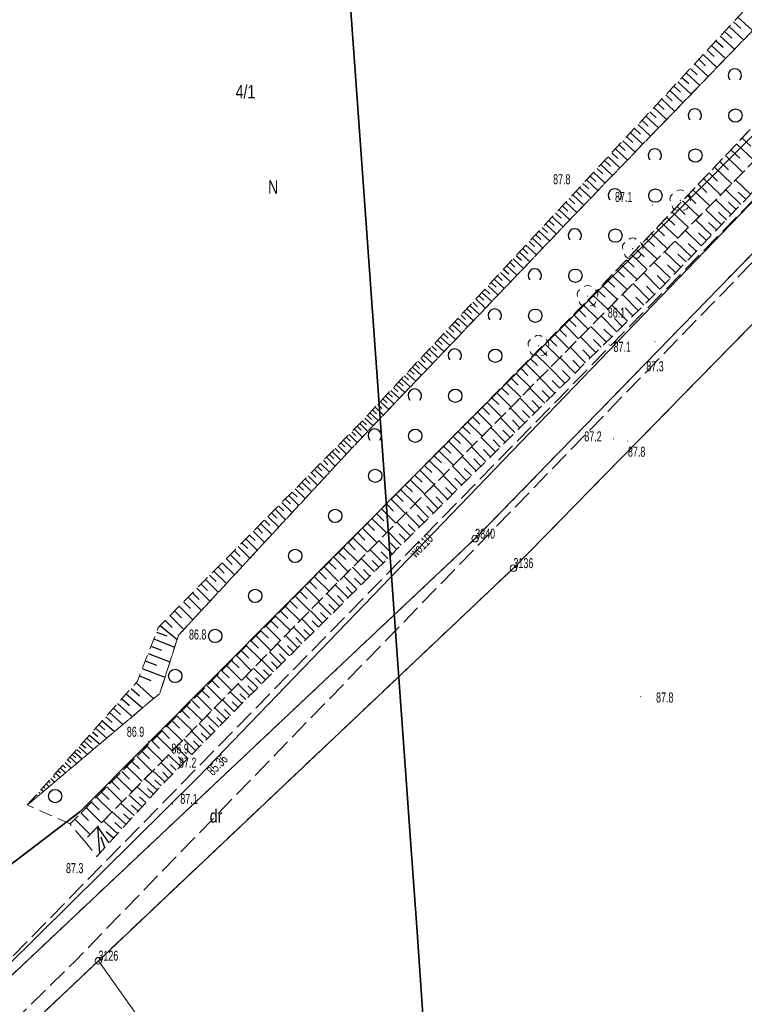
# Model space of a CAD drawing. Header units: metres. Extents: x 6524698 to 6533081, y 5883213 to 5896811.
# Tile 63 of 131: x 6528639 to 6528693, y 5890083 to 5890157. Entities that reach past the tile are written whole.
import ezdxf
from ezdxf.enums import TextEntityAlignment as Align

# ---------------------------------------------------------------- set-up
doc = ezdxf.new("R2010")
doc.units = ezdxf.units.M
for name, pattern in [('mapa zasadnicza$0$1.0_0.5', [1.5, 1, -0.5]), ('mapa zasadnicza$0$1.5_0.5', [2, 1.5, -0.5]), ('mapa zasadnicza$0$219-500', [0]), ('mapa zasadnicza$0$egkk-500', [2, 1.5, -0.5]), ('mapa zasadnicza$0$egug-500', [1, 0.5, -0.5])]:
    doc.linetypes.add(name, pattern=pattern)
for name, color, linetype in [('mapa zasadnicza$0$000 Inne (niezydentyfikowane)', 7, 'Continuous'), ('mapa zasadnicza$0$202-punkt graniczny', 7, 'Continuous'), ('mapa zasadnicza$0$202-punkt graniczny-Atr103', 7, 'Continuous'), ('mapa zasadnicza$0$210-oznaczenie konturu użytku gruntowego', 7, 'Continuous'), ('mapa zasadnicza$0$211-numer działki ewidencyjnej', 7, 'Continuous'), ('mapa zasadnicza$0$217-kontur klasyfikacyjny', 7, 'Continuous'), ('mapa zasadnicza$0$218-kontur użytku gruntowego', 7, 'Continuous'), ('mapa zasadnicza$0$219-działka ewidencyjna', 7, 'Continuous'), ('mapa zasadnicza$0$drzewo liściaste', 7, 'Continuous'), ('mapa zasadnicza$0$jezdnia', 7, 'Continuous'), ('mapa zasadnicza$0$ogrodzenie trwałe', 7, 'Continuous'), ('mapa zasadnicza$0$pikieta naturalna', 7, 'Continuous'), ('mapa zasadnicza$0$pikieta naturalna-Atr2', 7, 'Continuous'), ('mapa zasadnicza$0$przewód wodociągowy', 7, 'Continuous'), ('mapa zasadnicza$0$przewód wodociągowy-Atr1', 7, 'Continuous'), ('mapa zasadnicza$0$rzędna', 7, 'Continuous'), ('mapa zasadnicza$0$rzędna-Atr2', 7, 'Continuous'), ('mapa zasadnicza$0$skarpa nieumocniona', 7, 'Continuous'), ('mapa zasadnicza$0$zadrzewienie  zakrzewienie', 7, 'Continuous')]:
    doc.layers.add(name, color=color, linetype=linetype)
doc.styles.add('mapa zasadnicza$0$STANDARD', font='Working1250', dxfattribs={"width": 0.75})
doc.linetypes.add('mapa zasadnicza$0$902-500', pattern='A,3.75,0,[1,ksztalty.shx,S=0.5,R=0,X=0,Y=0],3.75', length=7.5)

# ---------------------------------------------------------------- blocks, each defined once
blk = doc.blocks.new('mapa zasadnicza$0$202')
at = {"color": 0, "linetype": 'Continuous', "lineweight": 0}
blk.add_circle((0, 0), 0.25, dxfattribs=at)
blk = doc.blocks.new('mapa zasadnicza$0$OP021')
at = {"linetype": 'Continuous', "lineweight": 13}
h = blk.add_hatch(color=0, dxfattribs=at)
edge = h.paths.add_edge_path()
edge.add_arc((0, 0), 0.05, 0, 360)
at = {"color": 0, "linetype": 'Continuous', "lineweight": 13}
for centre, start, end in [((0, 0.4), 49.272, 130.728), ((-0.38, 0.124), 121.308, 202.548), ((0.38, 0.124), 337.452, 58.692), ((-0.235, -0.324), 193.221, 274.871), ((0.235, -0.324), 265.129, 346.779)]:
    blk.add_arc(centre, 0.4, start, end, dxfattribs=at)
blk = doc.blocks.new('mapa zasadnicza$0$PW01')
at = {"linetype": 'Continuous', "lineweight": 13}
h = blk.add_hatch(color=0, dxfattribs=at)
edge = h.paths.add_edge_path()
edge.add_arc((0, 0), 0.045, 0, 360)
blk = doc.blocks.new('mapa zasadnicza$0$OTZK1')
at = {"color": 0, "linetype": 'Continuous'}
blk.add_circle((0, 0), 0.5, dxfattribs=at)
blk = doc.blocks.new('mapa zasadnicza$0$OTZK2')
at = {"color": 0, "linetype": 'Continuous'}
blk.add_arc((0, 0), 0.5, 318.85, 221.162, dxfattribs=at)

msp = doc.modelspace()

# ---------------------------------------------------------------- linework, layer by layer
at = {"layer": 'mapa zasadnicza$0$000 Inne (niezydentyfikowane)', "color": 7, "linetype": 'Continuous', "lineweight": 35, "flags": 128}
msp.add_lwpolyline([(6528672.488, 5890034.429), (6528671.849, 5890043.57), (6528671.21, 5890052.712), (6528670.571, 5890061.854), (6528669.932, 5890070.996), (6528669.293, 5890080.138), (6528668.658, 5890089.224), (6528668.186, 5890095.765), (6528667.711, 5890102.361), (6528667.235, 5890108.957), (6528666.759, 5890115.553), (6528666.283, 5890122.149), (6528665.808, 5890128.745), (6528665.332, 5890135.34), (6528664.856, 5890141.936), (6528664.381, 5890148.532), (6528663.905, 5890155.128), (6528663.429, 5890161.724)], dxfattribs=at)
at = {"layer": 'mapa zasadnicza$0$000 Inne (niezydentyfikowane)', "color": 7, "linetype": 'Continuous', "lineweight": 25, "flags": 128}
for points in [[(6528692.74, 5890157.44), (6528693.84, 5890156.42)], [(6528692.08, 5890156.72), (6528693.15, 5890155.72)], [(6528692.41, 5890157.08), (6528692.95, 5890156.57)], [(6528691.41, 5890156.01), (6528692.48, 5890155.02)], [(6528691.74, 5890156.36), (6528692.28, 5890155.86)], [(6528690.76, 5890155.31), (6528691.81, 5890154.33)], [(6528691.09, 5890155.66), (6528691.62, 5890155.17)], [(6528689.8, 5890154.27), (6528690.31, 5890153.79)], [(6528690.12, 5890154.62), (6528691.16, 5890153.65)], [(6528690.44, 5890154.96), (6528690.96, 5890154.47)], [(6528689.17, 5890153.59), (6528689.68, 5890153.12)], [(6528689.48, 5890153.93), (6528690.51, 5890152.98)], [(6528688.54, 5890152.92), (6528689.05, 5890152.46)], [(6528688.85, 5890153.26), (6528689.87, 5890152.32)], [(6528687.93, 5890152.26), (6528688.42, 5890151.8)], [(6528688.24, 5890152.59), (6528689.23, 5890151.66)], [(6528687.02, 5890151.29), (6528687.99, 5890150.38)], [(6528687.32, 5890151.61), (6528687.81, 5890151.15)], [(6528687.62, 5890151.93), (6528688.61, 5890151.02)], [(6528686.42, 5890150.65), (6528687.38, 5890149.75)], [(6528686.72, 5890150.96), (6528687.2, 5890150.51)], [(6528685.83, 5890150.01), (6528686.78, 5890149.13)], [(6528686.13, 5890150.33), (6528686.6, 5890149.88)], [(6528684.97, 5890149.08), (6528685.43, 5890148.65)], [(6528685.25, 5890149.39), (6528686.19, 5890148.52)], [(6528685.54, 5890149.7), (6528686.01, 5890149.26)], [(6528684.4, 5890148.47), (6528684.85, 5890148.04)], [(6528684.68, 5890148.77), (6528685.6, 5890147.91)], [(6528693.05, 5890148.37), (6528693.7, 5890147.75)], [(6528683.83, 5890147.86), (6528684.29, 5890147.44)], [(6528684.11, 5890148.16), (6528685.03, 5890147.31)], [(6528692.63, 5890147.93), (6528693.95, 5890146.68)], [(6528683, 5890146.97), (6528683.89, 5890146.14)], [(6528683.28, 5890147.26), (6528683.72, 5890146.85)], [(6528683.55, 5890147.56), (6528684.45, 5890146.72)], [(6528691.8, 5890147.05), (6528693.11, 5890145.8)], [(6528692.21, 5890147.49), (6528692.87, 5890146.86)], [(6528682.46, 5890146.38), (6528683.34, 5890145.57)], [(6528682.73, 5890146.68), (6528683.17, 5890146.26)], [(6528690.98, 5890146.19), (6528692.27, 5890144.95)], [(6528691.39, 5890146.62), (6528692.04, 5890146)], [(6528681.65, 5890145.52), (6528682.08, 5890145.12)], [(6528681.92, 5890145.81), (6528682.79, 5890145)], [(6528682.19, 5890146.09), (6528682.62, 5890145.69)], [(6528690.57, 5890145.76), (6528691.21, 5890145.15)], [(6528680.86, 5890144.67), (6528681.71, 5890143.89)], [(6528681.13, 5890144.95), (6528681.55, 5890144.56)], [(6528681.39, 5890145.24), (6528682.24, 5890144.44)], [(6528689.76, 5890144.91), (6528690.4, 5890144.3)], [(6528690.16, 5890145.33), (6528691.44, 5890144.11)], [(6528693.69, 5890144.16), (6528692.55, 5890145.24)], [(6528680.35, 5890144.11), (6528681.18, 5890143.34)], [(6528680.6, 5890144.39), (6528681.02, 5890144)], [(6528688.96, 5890144.07), (6528689.59, 5890143.47)], [(6528689.36, 5890144.49), (6528690.62, 5890143.29)], [(6528692.96, 5890143.4), (6528691.82, 5890144.5)], [(6528693.33, 5890143.78), (6528692.76, 5890144.32)], [(6528679.58, 5890143.29), (6528679.99, 5890142.9)], [(6528679.83, 5890143.56), (6528680.66, 5890142.79)], [(6528680.09, 5890143.84), (6528680.5, 5890143.45)], [(6528688.17, 5890143.24), (6528688.79, 5890142.65)], [(6528688.57, 5890143.66), (6528689.82, 5890142.47)], [(6528692.23, 5890142.64), (6528691.08, 5890143.74)], [(6528692.6, 5890143.02), (6528692.02, 5890143.57)], [(6528678.82, 5890142.47), (6528679.63, 5890141.71)], [(6528679.07, 5890142.74), (6528679.48, 5890142.36)], [(6528679.32, 5890143.01), (6528680.14, 5890142.25)], [(6528687.78, 5890142.83), (6528689.02, 5890141.66)], [(6528691.5, 5890141.86), (6528690.33, 5890142.98)], [(6528691.87, 5890142.25), (6528691.28, 5890142.81)], [(6528678.32, 5890141.93), (6528679.12, 5890141.18)], [(6528678.57, 5890142.2), (6528678.97, 5890141.82)], [(6528687.01, 5890142.02), (6528688.23, 5890140.86)], [(6528687.4, 5890142.42), (6528688.01, 5890141.84)], [(6528690.75, 5890141.08), (6528689.57, 5890142.21)], [(6528691.12, 5890141.48), (6528690.54, 5890142.04)], [(6528677.57, 5890141.13), (6528677.97, 5890140.76)], [(6528677.82, 5890141.4), (6528678.62, 5890140.66)], [(6528678.07, 5890141.67), (6528678.47, 5890141.29)], [(6528686.25, 5890141.22), (6528687.45, 5890140.07)], [(6528686.63, 5890141.62), (6528687.23, 5890141.04)], [(6528689.99, 5890140.29), (6528688.8, 5890141.44)], [(6528690.37, 5890140.69), (6528689.78, 5890141.26)], [(6528676.84, 5890140.35), (6528677.63, 5890139.62)], [(6528677.08, 5890140.61), (6528677.48, 5890140.24)], [(6528677.33, 5890140.87), (6528678.12, 5890140.13)], [(6528685.49, 5890140.42), (6528686.68, 5890139.29)], [(6528685.87, 5890140.82), (6528686.47, 5890140.25)], [(6528689.23, 5890139.5), (6528688.02, 5890140.65)], [(6528689.61, 5890139.9), (6528689.01, 5890140.47)], [(6528676.12, 5890139.57), (6528676.5, 5890139.21)], [(6528676.36, 5890139.83), (6528677.13, 5890139.1)], [(6528676.6, 5890140.09), (6528676.99, 5890139.72)], [(6528684.75, 5890139.64), (6528685.92, 5890138.53)], [(6528685.12, 5890140.03), (6528685.71, 5890139.47)], [(6528688.46, 5890138.69), (6528687.24, 5890139.86)], [(6528688.85, 5890139.09), (6528688.24, 5890139.67)], [(6528675.4, 5890138.8), (6528676.17, 5890138.09)], [(6528675.64, 5890139.06), (6528676.02, 5890138.7)], [(6528675.88, 5890139.31), (6528676.65, 5890138.59)], [(6528684.01, 5890138.87), (6528685.17, 5890137.77)], [(6528684.38, 5890139.25), (6528684.96, 5890138.7)], [(6528687.68, 5890137.87), (6528686.45, 5890139.05)], [(6528688.07, 5890138.28), (6528687.46, 5890138.87)], [(6528674.7, 5890138.04), (6528675.07, 5890137.69)], [(6528674.93, 5890138.29), (6528675.69, 5890137.59)], [(6528675.16, 5890138.55), (6528675.55, 5890138.19)], [(6528683.29, 5890138.1), (6528684.43, 5890137.02)], [(6528683.65, 5890138.48), (6528684.23, 5890137.94)], [(6528686.89, 5890137.05), (6528685.68, 5890138.28)], [(6528687.29, 5890137.46), (6528686.67, 5890138.06)], [(6528674, 5890137.29), (6528674.75, 5890136.6)], [(6528674.23, 5890137.54), (6528674.6, 5890137.19)], [(6528674.46, 5890137.79), (6528675.21, 5890137.09)], [(6528682.57, 5890137.35), (6528683.7, 5890136.28)], [(6528682.93, 5890137.73), (6528683.5, 5890137.19)], [(6528686.07, 5890136.24), (6528684.87, 5890137.46)], [(6528673.31, 5890136.56), (6528673.68, 5890136.21)], [(6528673.54, 5890136.8), (6528674.28, 5890136.11)], [(6528673.77, 5890137.05), (6528674.14, 5890136.7)], [(6528681.86, 5890136.6), (6528682.98, 5890135.54)], [(6528682.22, 5890136.98), (6528682.78, 5890136.44)], [(6528685.26, 5890135.44), (6528684.07, 5890136.65)], [(6528686.48, 5890136.65), (6528685.88, 5890137.26)], [(6528672.63, 5890135.83), (6528673.36, 5890135.15)], [(6528672.86, 5890136.07), (6528673.22, 5890135.73)], [(6528673.08, 5890136.31), (6528673.82, 5890135.63)], [(6528681.14, 5890135.87), (6528682.24, 5890134.79)], [(6528681.5, 5890136.24), (6528682.05, 5890135.7)], [(6528684.46, 5890134.65), (6528683.28, 5890135.85)], [(6528685.67, 5890135.84), (6528685.07, 5890136.45)], [(6528671.96, 5890135.11), (6528672.32, 5890134.77)], [(6528672.19, 5890135.35), (6528672.91, 5890134.68)], [(6528672.41, 5890135.59), (6528672.77, 5890135.25)], [(6528680.42, 5890135.15), (6528681.51, 5890134.06)], [(6528680.78, 5890135.51), (6528681.33, 5890134.97)], [(6528684.86, 5890135.04), (6528684.27, 5890135.65)], [(6528671.3, 5890134.4), (6528672.01, 5890133.74)], [(6528671.52, 5890134.63), (6528671.88, 5890134.3)], [(6528671.74, 5890134.87), (6528672.46, 5890134.21)], [(6528679.7, 5890134.42), (6528680.79, 5890133.33)], [(6528680.06, 5890134.78), (6528680.61, 5890134.24)], [(6528683.66, 5890133.86), (6528682.49, 5890135.05)], [(6528684.06, 5890134.25), (6528683.47, 5890134.85)], [(6528670.65, 5890133.7), (6528671, 5890133.37)], [(6528670.87, 5890133.93), (6528671.57, 5890133.28)], [(6528671.08, 5890134.16), (6528671.44, 5890133.83)], [(6528678.98, 5890133.68), (6528680.07, 5890132.6)], [(6528679.34, 5890134.05), (6528679.88, 5890133.51)], [(6528682.87, 5890133.08), (6528681.7, 5890134.25)], [(6528683.27, 5890133.47), (6528682.68, 5890134.06)], [(6528670.01, 5890133), (6528670.7, 5890132.36)], [(6528670.22, 5890133.23), (6528670.57, 5890132.91)], [(6528670.44, 5890133.46), (6528671.13, 5890132.82)], [(6528678.25, 5890132.95), (6528679.35, 5890131.87)], [(6528678.61, 5890133.32), (6528679.16, 5890132.78)], [(6528682.09, 5890132.3), (6528680.93, 5890133.47)], [(6528682.48, 5890132.69), (6528681.9, 5890133.27)], [(6528669.37, 5890132.32), (6528669.71, 5890132.01)], [(6528669.58, 5890132.55), (6528670.27, 5890131.91)], [(6528669.79, 5890132.78), (6528670.14, 5890132.46)], [(6528677.53, 5890132.22), (6528678.63, 5890131.14)], [(6528677.89, 5890132.59), (6528678.44, 5890132.05)], [(6528681.31, 5890131.53), (6528680.16, 5890132.69)], [(6528681.69, 5890131.91), (6528681.12, 5890132.5)], [(6528668.54, 5890131.43), (6528668.87, 5890131.11)], [(6528668.74, 5890131.65), (6528669.42, 5890131.02)], [(6528668.95, 5890131.87), (6528669.29, 5890131.56)], [(6528669.16, 5890132.1), (6528669.84, 5890131.47)], [(6528676.81, 5890131.49), (6528677.9, 5890130.41)], [(6528677.17, 5890131.86), (6528677.72, 5890131.32)], [(6528680.53, 5890130.76), (6528679.39, 5890131.92)], [(6528680.92, 5890131.15), (6528680.35, 5890131.72)], [(6528667.92, 5890130.76), (6528668.58, 5890130.15)], [(6528668.13, 5890130.98), (6528668.46, 5890130.67)], [(6528668.33, 5890131.2), (6528669, 5890130.58)], [(6528676.08, 5890130.76), (6528677.18, 5890129.67)], [(6528676.45, 5890131.13), (6528676.99, 5890130.58)], [(6528679.77, 5890130.01), (6528678.64, 5890131.15)], [(6528680.15, 5890130.38), (6528679.58, 5890130.96)], [(6528667.31, 5890130.11), (6528667.64, 5890129.81)], [(6528667.51, 5890130.33), (6528668.17, 5890129.72)], [(6528667.72, 5890130.54), (6528668.05, 5890130.24)], [(6528675.36, 5890130.03), (6528676.46, 5890128.94)], [(6528675.72, 5890130.39), (6528676.27, 5890129.85)], [(6528679, 5890129.25), (6528677.88, 5890130.39)], [(6528679.38, 5890129.63), (6528678.82, 5890130.2)], [(6528666.51, 5890129.25), (6528666.83, 5890128.95)], [(6528666.71, 5890129.46), (6528667.36, 5890128.86)], [(6528666.91, 5890129.68), (6528667.23, 5890129.38)], [(6528667.11, 5890129.89), (6528667.76, 5890129.29)], [(6528674.64, 5890129.3), (6528675.73, 5890128.21)], [(6528675, 5890129.66), (6528675.55, 5890129.12)], [(6528678.25, 5890128.51), (6528677.14, 5890129.63)], [(6528678.63, 5890128.88), (6528678.07, 5890129.44)], [(6528665.92, 5890128.62), (6528666.56, 5890128.03)], [(6528666.12, 5890128.83), (6528666.44, 5890128.53)], [(6528666.32, 5890129.04), (6528666.95, 5890128.44)], [(6528673.91, 5890128.57), (6528675.01, 5890127.48)], [(6528674.27, 5890128.93), (6528674.82, 5890128.39)], [(6528677.5, 5890127.76), (6528676.4, 5890128.88)], [(6528677.87, 5890128.13), (6528677.32, 5890128.69)], [(6528665.15, 5890127.78), (6528665.77, 5890127.2)], [(6528665.34, 5890127.99), (6528665.65, 5890127.7)], [(6528665.53, 5890128.2), (6528666.16, 5890127.61)], [(6528665.73, 5890128.41), (6528666.04, 5890128.11)], [(6528673.19, 5890127.84), (6528674.28, 5890126.75)], [(6528673.55, 5890128.2), (6528674.1, 5890127.66)], [(6528676.76, 5890127.03), (6528675.66, 5890128.14)], [(6528677.13, 5890127.4), (6528676.58, 5890127.95)], [(6528664.38, 5890126.97), (6528664.98, 5890126.37)], [(6528664.57, 5890127.17), (6528664.88, 5890126.88)], [(6528664.77, 5890127.37), (6528665.38, 5890126.8)], [(6528664.96, 5890127.58), (6528665.27, 5890127.29)], [(6528672.47, 5890127.11), (6528673.56, 5890126.02)], [(6528672.83, 5890127.47), (6528673.38, 5890126.93)], [(6528676.02, 5890126.3), (6528674.93, 5890127.4)], [(6528676.39, 5890126.66), (6528675.84, 5890127.22)], [(6528663.78, 5890126.36), (6528664.08, 5890126.06)], [(6528663.98, 5890126.56), (6528664.58, 5890125.96)], [(6528664.18, 5890126.77), (6528664.48, 5890126.47)], [(6528671.75, 5890126.38), (6528672.84, 5890125.3)], [(6528672.11, 5890126.74), (6528672.65, 5890126.2)], [(6528675.28, 5890125.57), (6528674.2, 5890126.67)], [(6528675.65, 5890125.94), (6528675.11, 5890126.48)], [(6528662.96, 5890125.53), (6528663.27, 5890125.22)], [(6528663.17, 5890125.74), (6528663.79, 5890125.13)], [(6528663.37, 5890125.95), (6528663.68, 5890125.65)], [(6528663.58, 5890126.16), (6528664.19, 5890125.55)], [(6528671.03, 5890125.65), (6528672.12, 5890124.57)], [(6528671.39, 5890126.01), (6528671.93, 5890125.47)], [(6528674.55, 5890124.85), (6528673.48, 5890125.94)], [(6528674.92, 5890125.21), (6528674.38, 5890125.76)], [(6528662.32, 5890124.89), (6528662.97, 5890124.24)], [(6528662.54, 5890125.1), (6528662.86, 5890124.79)], [(6528662.75, 5890125.32), (6528663.38, 5890124.69)], [(6528670.31, 5890124.92), (6528671.4, 5890123.85)], [(6528670.67, 5890125.29), (6528671.21, 5890124.75)], [(6528673.83, 5890124.13), (6528672.76, 5890125.22)], [(6528674.19, 5890124.49), (6528673.66, 5890125.04)], [(6528661.44, 5890123.99), (6528662.12, 5890123.32)], [(6528661.66, 5890124.22), (6528662, 5890123.89)], [(6528661.88, 5890124.45), (6528662.55, 5890123.79)], [(6528662.1, 5890124.67), (6528662.43, 5890124.34)], [(6528669.59, 5890124.2), (6528670.68, 5890123.12)], [(6528669.95, 5890124.56), (6528670.5, 5890124.02)], [(6528673.11, 5890123.42), (6528672.05, 5890124.5)], [(6528673.47, 5890123.78), (6528672.94, 5890124.32)], [(6528660.75, 5890123.3), (6528661.1, 5890122.95)], [(6528660.98, 5890123.53), (6528661.68, 5890122.85)], [(6528661.21, 5890123.76), (6528661.55, 5890123.43)], [(6528668.88, 5890123.48), (6528669.96, 5890122.4)], [(6528669.24, 5890123.84), (6528669.78, 5890123.3)], [(6528672.39, 5890122.71), (6528671.34, 5890123.78)], [(6528672.75, 5890123.07), (6528672.22, 5890123.6)], [(6528660.04, 5890122.58), (6528660.76, 5890121.87)], [(6528660.28, 5890122.82), (6528660.64, 5890122.47)], [(6528660.52, 5890123.06), (6528661.22, 5890122.36)], [(6528668.16, 5890122.75), (6528669.25, 5890121.68)], [(6528668.52, 5890123.11), (6528669.06, 5890122.58)], [(6528671.68, 5890122.01), (6528670.63, 5890123.07)], [(6528672.04, 5890122.36), (6528671.51, 5890122.89)], [(6528659.31, 5890121.84), (6528659.68, 5890121.47)], [(6528659.55, 5890122.09), (6528660.29, 5890121.36)], [(6528659.8, 5890122.34), (6528660.16, 5890121.97)], [(6528667.45, 5890122.03), (6528668.53, 5890120.96)], [(6528667.8, 5890122.39), (6528668.35, 5890121.85)], [(6528670.97, 5890121.31), (6528669.93, 5890122.36)], [(6528671.33, 5890121.66), (6528670.8, 5890122.19)], [(6528658.55, 5890121.07), (6528659.32, 5890120.31)], [(6528658.8, 5890121.33), (6528659.19, 5890120.95)], [(6528659.06, 5890121.59), (6528659.81, 5890120.84)], [(6528666.73, 5890121.31), (6528667.82, 5890120.24)], [(6528667.09, 5890121.67), (6528667.63, 5890121.13)], [(6528670.27, 5890120.61), (6528669.23, 5890121.66)], [(6528670.62, 5890120.96), (6528670.1, 5890121.49)], [(6528658.03, 5890120.55), (6528658.82, 5890119.77)], [(6528658.29, 5890120.81), (6528658.68, 5890120.43)], [(6528666.02, 5890120.59), (6528667.1, 5890119.52)], [(6528666.38, 5890120.95), (6528666.92, 5890120.41)], [(6528669.57, 5890119.92), (6528668.54, 5890120.96)], [(6528669.92, 5890120.27), (6528669.4, 5890120.79)], [(6528657.23, 5890119.74), (6528657.64, 5890119.34)], [(6528657.5, 5890120.01), (6528658.31, 5890119.21)], [(6528657.77, 5890120.28), (6528658.17, 5890119.89)], [(6528665.3, 5890119.86), (6528666.39, 5890118.79)], [(6528665.66, 5890120.22), (6528666.2, 5890119.69)], [(6528668.18, 5890118.55), (6528667.17, 5890119.58)], [(6528668.87, 5890119.23), (6528667.85, 5890120.27)], [(6528669.22, 5890119.58), (6528668.71, 5890120.1)], [(6528656.4, 5890118.9), (6528657.25, 5890118.07)], [(6528656.68, 5890119.19), (6528657.1, 5890118.77)], [(6528656.96, 5890119.46), (6528657.78, 5890118.65)], [(6528664.59, 5890119.14), (6528665.67, 5890118.06)], [(6528664.95, 5890119.5), (6528665.49, 5890118.96)], [(6528667.5, 5890117.87), (6528666.49, 5890118.89)], [(6528668.53, 5890118.89), (6528668.02, 5890119.41)], [(6528655.84, 5890118.33), (6528656.7, 5890117.48)], [(6528656.12, 5890118.62), (6528656.55, 5890118.2)], [(6528663.87, 5890118.41), (6528664.96, 5890117.33)], [(6528664.23, 5890118.78), (6528664.77, 5890118.24)], [(6528666.82, 5890117.2), (6528665.82, 5890118.21)], [(6528667.84, 5890118.21), (6528667.33, 5890118.72)], [(6528654.97, 5890117.45), (6528655.41, 5890117.01)], [(6528655.26, 5890117.75), (6528656.14, 5890116.88)], [(6528655.55, 5890118.04), (6528655.99, 5890117.61)], [(6528663.15, 5890117.68), (6528664.24, 5890116.61)], [(6528663.51, 5890118.05), (6528664.05, 5890117.51)], [(6528666.15, 5890116.53), (6528665.15, 5890117.53)], [(6528666.48, 5890116.87), (6528665.98, 5890117.37)], [(6528667.16, 5890117.54), (6528666.66, 5890118.04)], [(6528654.37, 5890116.85), (6528654.82, 5890116.4)], [(6528654.67, 5890117.15), (6528655.57, 5890116.26)], [(6528662.43, 5890116.96), (6528663.52, 5890115.87)], [(6528662.79, 5890117.32), (6528663.34, 5890116.78)], [(6528665.48, 5890115.87), (6528664.5, 5890116.86)], [(6528665.81, 5890116.2), (6528665.32, 5890116.7)], [(6528653.45, 5890115.91), (6528654.39, 5890114.99)], [(6528653.76, 5890116.23), (6528654.22, 5890115.77)], [(6528654.07, 5890116.54), (6528654.98, 5890115.63)], [(6528661.71, 5890116.23), (6528662.8, 5890115.14)], [(6528662.07, 5890116.59), (6528662.62, 5890116.05)], [(6528664.82, 5890115.22), (6528663.84, 5890116.2)], [(6528665.15, 5890115.54), (6528664.66, 5890116.04)], [(6528652.82, 5890115.28), (6528653.78, 5890114.33)], [(6528653.13, 5890115.6), (6528653.61, 5890115.13)], [(6528660.98, 5890115.49), (6528662.08, 5890114.41)], [(6528661.34, 5890115.86), (6528661.89, 5890115.32)], [(6528664.16, 5890114.57), (6528663.2, 5890115.54)], [(6528664.49, 5890114.89), (6528664, 5890115.38)], [(6528652.17, 5890114.63), (6528653.15, 5890113.66)], [(6528652.5, 5890114.95), (6528652.98, 5890114.47)], [(6528660.26, 5890114.76), (6528661.36, 5890113.67)], [(6528660.62, 5890115.13), (6528661.17, 5890114.58)], [(6528663.51, 5890113.92), (6528662.55, 5890114.89)], [(6528663.84, 5890114.24), (6528663.36, 5890114.73)], [(6528651.51, 5890113.96), (6528652.52, 5890112.97)], [(6528651.85, 5890114.29), (6528652.34, 5890113.8)], [(6528659.17, 5890113.66), (6528659.72, 5890113.11)], [(6528659.53, 5890114.03), (6528660.63, 5890112.94)], [(6528659.89, 5890114.39), (6528660.44, 5890113.85)], [(6528662.87, 5890113.28), (6528661.92, 5890114.24)], [(6528663.19, 5890113.6), (6528662.71, 5890114.08)], [(6528650.5, 5890112.93), (6528651.02, 5890112.42)], [(6528650.84, 5890113.28), (6528651.86, 5890112.27)], [(6528651.18, 5890113.62), (6528651.69, 5890113.12)], [(6528658.44, 5890112.92), (6528658.99, 5890112.37)], [(6528658.8, 5890113.29), (6528659.91, 5890112.2)], [(6528661.59, 5890112.02), (6528660.66, 5890112.96)], [(6528662.23, 5890112.65), (6528661.29, 5890113.6)], [(6528662.55, 5890112.96), (6528662.07, 5890113.44)], [(6528649.79, 5890112.22), (6528650.32, 5890111.7)], [(6528650.15, 5890112.58), (6528651.2, 5890111.55)], [(6528658.07, 5890112.55), (6528659.18, 5890111.46)], [(6528660.97, 5890111.4), (6528660.04, 5890112.33)], [(6528661.91, 5890112.33), (6528661.44, 5890112.81)], [(6528649.41, 5890111.83), (6528650.69, 5890110.79)], [(6528657.34, 5890111.81), (6528658.45, 5890110.71)], [(6528657.71, 5890112.18), (6528658.26, 5890111.63)], [(6528660.34, 5890110.78), (6528659.42, 5890111.71)], [(6528660.65, 5890111.09), (6528660.19, 5890111.55)], [(6528661.28, 5890111.71), (6528660.81, 5890112.18)], [(6528648.94, 5890110.83), (6528650.5, 5890110.22)], [(6528649.15, 5890111.35), (6528649.91, 5890111.06)], [(6528656.61, 5890111.07), (6528657.72, 5890109.97)], [(6528656.97, 5890111.44), (6528657.53, 5890110.89)], [(6528659.73, 5890110.17), (6528658.81, 5890111.09)], [(6528660.03, 5890110.47), (6528659.58, 5890110.93)], [(6528648.73, 5890110.29), (6528649.53, 5890109.98)], [(6528655.87, 5890110.33), (6528656.99, 5890109.23)], [(6528656.24, 5890110.7), (6528656.8, 5890110.15)], [(6528659.11, 5890109.56), (6528658.21, 5890110.47)], [(6528659.42, 5890109.86), (6528658.97, 5890110.32)], [(6528648.52, 5890109.75), (6528650.15, 5890109.11)], [(6528655.14, 5890109.58), (6528656.25, 5890108.48)], [(6528655.5, 5890109.96), (6528656.06, 5890109.4)], [(6528657.91, 5890108.36), (6528657.02, 5890109.26)], [(6528658.51, 5890108.96), (6528657.61, 5890109.86)], [(6528658.81, 5890109.26), (6528658.36, 5890109.71)], [(6528648.08, 5890108.62), (6528649.78, 5890107.97)], [(6528648.3, 5890109.19), (6528649.14, 5890108.87)], [(6528654.4, 5890108.84), (6528655.52, 5890107.73)], [(6528654.77, 5890109.21), (6528655.33, 5890108.66)], [(6528657.31, 5890107.77), (6528656.42, 5890108.65)], [(6528657.61, 5890108.07), (6528657.17, 5890108.51)], [(6528658.21, 5890108.66), (6528657.76, 5890109.11)], [(6528647.86, 5890108.06), (6528648.73, 5890107.72)], [(6528653.66, 5890108.09), (6528654.78, 5890106.98)], [(6528654.03, 5890108.46), (6528654.59, 5890107.91)], [(6528656.73, 5890107.18), (6528655.84, 5890108.05)], [(6528657.02, 5890107.47), (6528656.57, 5890107.91)], [(6528647.24, 5890107.13), (6528647.87, 5890106.56)], [(6528647.61, 5890107.54), (6528648.93, 5890106.36)], [(6528652.92, 5890107.34), (6528654.04, 5890106.23)], [(6528653.29, 5890107.71), (6528653.85, 5890107.16)], [(6528656.14, 5890106.58), (6528655.25, 5890107.46)], [(6528656.43, 5890106.88), (6528655.99, 5890107.32)], [(6528646.55, 5890106.35), (6528647.12, 5890105.84)], [(6528646.88, 5890106.73), (6528648.09, 5890105.66)], [(6528652.17, 5890106.59), (6528653.3, 5890105.47)], [(6528652.54, 5890106.96), (6528653.11, 5890106.41)], [(6528655.56, 5890105.99), (6528654.67, 5890106.87)], [(6528655.85, 5890106.29), (6528655.4, 5890106.72)], [(6528645.92, 5890105.65), (6528646.44, 5890105.18)], [(6528646.22, 5890105.99), (6528647.33, 5890105.01)], [(6528651.43, 5890105.83), (6528652.56, 5890104.72)], [(6528651.8, 5890106.21), (6528652.36, 5890105.65)], [(6528654.39, 5890104.81), (6528653.51, 5890105.68)], [(6528654.97, 5890105.4), (6528654.09, 5890106.27)], [(6528655.26, 5890105.69), (6528654.82, 5890106.13)], [(6528645.34, 5890105), (6528645.82, 5890104.58)], [(6528645.62, 5890105.32), (6528646.63, 5890104.42)], [(6528650.68, 5890105.08), (6528651.81, 5890103.96)], [(6528651.05, 5890105.46), (6528651.62, 5890104.9)], [(6528653.81, 5890104.22), (6528652.93, 5890105.09)], [(6528654.1, 5890104.51), (6528653.66, 5890104.95)], [(6528654.68, 5890105.1), (6528654.24, 5890105.54)], [(6528644.58, 5890104.14), (6528645.41, 5890103.4)], [(6528644.82, 5890104.42), (6528645.26, 5890104.03)], [(6528645.08, 5890104.7), (6528645.99, 5890103.89)], [(6528649.93, 5890104.32), (6528651.07, 5890103.2)], [(6528650.31, 5890104.7), (6528650.87, 5890104.14)], [(6528653.23, 5890103.63), (6528652.35, 5890104.5)], [(6528653.52, 5890103.93), (6528653.08, 5890104.36)], [(6528643.91, 5890103.39), (6528644.28, 5890103.07)], [(6528644.13, 5890103.63), (6528644.88, 5890102.96)], [(6528644.35, 5890103.88), (6528644.74, 5890103.53)], [(6528649.18, 5890103.56), (6528650.32, 5890102.44)], [(6528649.56, 5890103.94), (6528650.13, 5890103.38)], [(6528652.07, 5890102.46), (6528651.19, 5890103.33)], [(6528652.65, 5890103.04), (6528651.77, 5890103.91)], [(6528652.94, 5890103.34), (6528652.5, 5890103.77)], [(6528643.33, 5890102.74), (6528643.96, 5890102.18)], [(6528643.52, 5890102.95), (6528643.85, 5890102.66)], [(6528643.71, 5890103.17), (6528644.4, 5890102.55)], [(6528648.43, 5890102.8), (6528649.57, 5890101.68)], [(6528648.81, 5890103.18), (6528649.38, 5890102.62)], [(6528651.49, 5890101.87), (6528650.62, 5890102.74)], [(6528651.78, 5890102.17), (6528651.34, 5890102.6)], [(6528652.36, 5890102.75), (6528651.92, 5890103.19)], [(6528642.64, 5890101.97), (6528643.16, 5890101.51)], [(6528642.82, 5890102.17), (6528643.1, 5890101.92)], [(6528642.99, 5890102.35), (6528643.56, 5890101.84)], [(6528643.16, 5890102.55), (6528643.46, 5890102.28)], [(6528647.68, 5890102.04), (6528648.82, 5890100.91)], [(6528648.05, 5890102.42), (6528648.62, 5890101.86)], [(6528650.92, 5890101.29), (6528650.04, 5890102.15)], [(6528651.2, 5890101.58), (6528650.77, 5890102.01)], [(6528641.93, 5890101.17), (6528642.33, 5890100.81)], [(6528642.11, 5890101.37), (6528642.32, 5890101.18)], [(6528642.29, 5890101.57), (6528642.75, 5890101.16)], [(6528642.47, 5890101.77), (6528642.71, 5890101.55)], [(6528646.92, 5890101.28), (6528648.07, 5890100.14)], [(6528647.3, 5890101.66), (6528647.87, 5890101.09)], [(6528650.34, 5890100.71), (6528649.47, 5890101.57)], [(6528650.63, 5890101), (6528650.19, 5890101.43)], [(6528641.4, 5890100.57), (6528641.55, 5890100.43)], [(6528641.57, 5890100.77), (6528641.92, 5890100.46)], [(6528641.75, 5890100.97), (6528641.94, 5890100.8)], [(6528646.16, 5890100.51), (6528647.31, 5890099.38)], [(6528646.54, 5890100.9), (6528647.12, 5890100.33)], [(6528649.77, 5890100.12), (6528648.86, 5890100.95)], [(6528650.05, 5890100.41), (6528649.61, 5890100.85)], [(6528640.68, 5890099.76), (6528640.78, 5890099.68)], [(6528640.86, 5890099.97), (6528641.09, 5890099.76)], [(6528641.04, 5890100.17), (6528641.17, 5890100.05)], [(6528641.22, 5890100.37), (6528641.5, 5890100.11)], [(6528645.41, 5890099.75), (6528646.56, 5890098.61)], [(6528645.79, 5890100.13), (6528646.36, 5890099.56)], [(6528648.64, 5890098.89), (6528647.69, 5890099.76)], [(6528649.21, 5890099.51), (6528648.28, 5890100.36)], [(6528649.49, 5890099.82), (6528649.03, 5890100.24)], [(6528639.97, 5890098.96), (6528640.01, 5890098.93)], [(6528640.15, 5890099.16), (6528640.26, 5890099.06)], [(6528640.33, 5890099.36), (6528640.4, 5890099.3)], [(6528640.51, 5890099.56), (6528640.68, 5890099.41)], [(6528644.64, 5890098.98), (6528645.8, 5890097.84)], [(6528645.03, 5890099.36), (6528645.6, 5890098.79)], [(6528648.06, 5890098.25), (6528647.08, 5890099.15)], [(6528648.35, 5890098.57), (6528647.87, 5890099.01)], [(6528648.93, 5890099.2), (6528648.46, 5890099.63)], [(6528639.79, 5890098.76), (6528639.85, 5890098.72)], [(6528643.88, 5890098.2), (6528645.03, 5890097.06)], [(6528644.26, 5890098.59), (6528644.84, 5890098.02)], [(6528647.47, 5890097.6), (6528646.47, 5890098.51)], [(6528647.77, 5890097.93), (6528647.27, 5890098.38)], [(6528643.47, 5890097.79), (6528644.05, 5890097.22)], [(6528646.86, 5890096.93), (6528645.83, 5890097.87)], [(6528647.16, 5890097.27), (6528646.66, 5890097.73)], [(6528643.01, 5890097.33), (6528644.17, 5890096.18)], [(6528645.59, 5890095.55), (6528644.74, 5890096.76)], [(6528644.9, 5890094.79), (6528644.74, 5890096.76)], [(6528646.23, 5890096.25), (6528645.18, 5890097.21)], [(6528646.54, 5890096.59), (6528646.03, 5890097.07)], [(6528645.26, 5890095.19), (6528645, 5890095.97)], [(6528645.91, 5890095.9), (6528645.38, 5890096.38)]]:
    msp.add_lwpolyline(points, dxfattribs=at)
at = {"layer": 'mapa zasadnicza$0$217-kontur klasyfikacyjny', "color": 92, "linetype": 'mapa zasadnicza$0$egkk-500', "lineweight": 18, "flags": 128}
for points in [[(6528711.87, 5890152.85), (6528675.91, 5890116.14)], [(6528675.91, 5890116.14), (6528644.79, 5890086.72)], [(6528644.79, 5890086.72), (6528620.93, 5890064.17)]]:
    msp.add_lwpolyline(points, dxfattribs=at)
at = {"layer": 'mapa zasadnicza$0$218-kontur użytku gruntowego', "color": 3, "linetype": 'mapa zasadnicza$0$egug-500', "lineweight": 18, "flags": 128}
for points in [[(6528673.04, 5890118.35), (6528712.35, 5890158.76)], [(6528711.87, 5890152.85), (6528675.91, 5890116.14)], [(6528636.83, 5890084.26), (6528673.04, 5890118.35)], [(6528675.91, 5890116.14), (6528644.79, 5890086.72)], [(6528644.79, 5890086.72), (6528620.93, 5890064.17)]]:
    msp.add_lwpolyline(points, dxfattribs=at)
at = {"layer": 'mapa zasadnicza$0$219-działka ewidencyjna', "color": 7, "linetype": 'mapa zasadnicza$0$219-500', "lineweight": 18, "flags": 128}
for points in [[(6528673.04, 5890118.35), (6528712.35, 5890158.76)], [(6528711.87, 5890152.85), (6528675.91, 5890116.14)], [(6528636.83, 5890084.26), (6528673.04, 5890118.35)], [(6528644.79, 5890086.72), (6528675.91, 5890116.14)], [(6528644.79, 5890086.72), (6528620.93, 5890064.17)], [(6528644.79, 5890086.72), (6528689.7, 5890023.29)]]:
    msp.add_lwpolyline(points, dxfattribs=at)
at = {"layer": 'mapa zasadnicza$0$jezdnia', "color": 7, "linetype": 'mapa zasadnicza$0$1.5_0.5', "lineweight": 18, "flags": 128}
msp.add_lwpolyline([(6528488.71, 5889875.76), (6528485.33, 5889878.04), (6528508.1, 5889912.7), (6528523.92, 5889938.29), (6528532.84, 5889949.75), (6528552.11, 5889976.94), (6528569.39, 5890002.59), (6528578.59, 5890017.78), (6528590.02, 5890034.23), (6528591.86, 5890037.23), (6528602.96, 5890051.02), (6528617.54, 5890066.41), (6528618.65, 5890067.59), (6528626.38, 5890075.23), (6528628.27, 5890076.76), (6528716.92, 5890167.22), (6528719.37, 5890165.4), (6528643.06, 5890086.71), (6528620.1, 5890064.08), (6528606.32, 5890048.07), (6528598.74, 5890040), (6528581.9, 5890015.11), (6528572.27, 5890000.79), (6528555.06, 5889975.35), (6528535.49, 5889947.79), (6528526.42, 5889934.67), (6528511, 5889910.5)], close=True, dxfattribs=at)
at = {"layer": 'mapa zasadnicza$0$ogrodzenie trwałe', "color": 7, "linetype": 'mapa zasadnicza$0$902-500', "lineweight": 35, "flags": 128}
msp.add_lwpolyline([(6528621.19, 5890077.57), (6528634.3, 5890090.96), (6528643.4, 5890097.88), (6528698.9, 5890153.64), (6528711.35, 5890169.61), (6528708.91, 5890187.79), (6528593.16, 5890174.35), (6528587.84, 5890159.47), (6528612.19, 5890115.36), (6528609.09, 5890113.61), (6528574.8, 5890093.42), (6528584.2, 5890067.75), (6528598.71, 5890054.5), (6528616.72, 5890072.99)], dxfattribs=at)
at = {"layer": 'mapa zasadnicza$0$przewód wodociągowy', "color": 5, "linetype": 'Continuous', "lineweight": 18, "flags": 128}
msp.add_lwpolyline([(6528623.33, 5890082.14), (6528623.61, 5890081.8), (6528624.02, 5890081.37), (6528628.27, 5890076.76), (6528652.28, 5890100.47), (6528716.45, 5890167.09), (6528737.12, 5890191.87), (6528734.4, 5890204.21), (6528736.66, 5890207.35), (6528765.25, 5890244.71), (6528794.11, 5890284.29), (6528823.12, 5890322.78), (6528853.01, 5890360.77), (6528881.75, 5890400.14), (6528911.61, 5890439.05), (6528983.81, 5890532.9), (6528991.67, 5890546.04), (6529025.83, 5890646.85), (6529027.5, 5890650.02), (6529036.45, 5890658.09), (6529063.84, 5890678.46), (6529091.59, 5890696.67), (6529142.88, 5890718.12), (6529234.45, 5890757.63)], dxfattribs=at)
at = {"layer": 'mapa zasadnicza$0$skarpa nieumocniona', "color": 7, "linetype": 'mapa zasadnicza$0$1.0_0.5', "lineweight": 18, "flags": 128}
for points in [[(6528639.46, 5890098.39), (6528647.71, 5890107.66), (6528649.28, 5890111.7), (6528664.54, 5890127.13), (6528700.48, 5890165.75), (6528704.84, 5890169.67), (6528709.8, 5890172.03), (6528700.81, 5890163.63), (6528681.48, 5890143.65), (6528663.94, 5890125.29), (6528650.79, 5890111.11), (6528649.39, 5890106.75)], [(6528639.46, 5890098.39), (6528647.71, 5890107.66), (6528649.28, 5890111.7), (6528664.54, 5890127.13), (6528700.48, 5890165.75), (6528704.84, 5890169.67), (6528709.8, 5890172.03), (6528700.81, 5890163.63), (6528681.48, 5890143.65), (6528663.94, 5890125.29), (6528650.79, 5890111.11), (6528649.39, 5890106.75)], [(6528643.72, 5890095.72), (6528642.66, 5890096.97), (6528681.81, 5890136.55), (6528698.88, 5890154.5), (6528712.77, 5890169.78), (6528713.76, 5890168.71), (6528693.69, 5890146.39), (6528676.08, 5890128.56), (6528667.53, 5890119.95), (6528660.46, 5890112.76)], [(6528643.72, 5890095.72), (6528642.66, 5890096.97), (6528681.81, 5890136.55), (6528698.88, 5890154.5), (6528712.77, 5890169.78), (6528713.76, 5890168.71), (6528693.69, 5890146.39), (6528676.08, 5890128.56), (6528667.53, 5890119.95), (6528660.46, 5890112.76)], [(6528714.92, 5890167.66), (6528703.42, 5890154.34), (6528701.8, 5890152.65), (6528687, 5890137.16), (6528667.95, 5890118.32), (6528657.51, 5890107.97), (6528649.84, 5890100.2), (6528644.67, 5890094.54), (6528643.72, 5890095.72), (6528660.46, 5890112.76), (6528667.53, 5890119.95), (6528676.08, 5890128.56), (6528693.69, 5890146.39), (6528713.76, 5890168.71)], [(6528714.92, 5890167.66), (6528703.42, 5890154.34), (6528701.8, 5890152.65), (6528687, 5890137.16), (6528667.95, 5890118.32), (6528657.51, 5890107.97), (6528649.84, 5890100.2), (6528644.67, 5890094.54), (6528643.72, 5890095.72), (6528660.46, 5890112.76), (6528667.53, 5890119.95), (6528676.08, 5890128.56), (6528693.69, 5890146.39), (6528713.76, 5890168.71)]]:
    msp.add_lwpolyline(points, close=True, dxfattribs=at)
at = {"layer": 'mapa zasadnicza$0$zadrzewienie  zakrzewienie', "color": 7, "linetype": 'mapa zasadnicza$0$1.0_0.5', "lineweight": 18, "flags": 128}
msp.add_lwpolyline([(6528642.66, 5890096.97), (6528639.46, 5890098.39), (6528649.39, 5890106.75), (6528650.79, 5890111.11), (6528663.94, 5890125.29), (6528681.48, 5890143.65), (6528700.81, 5890163.63), (6528709.8, 5890172.03), (6528712.77, 5890169.78), (6528698.88, 5890154.5), (6528681.81, 5890136.55)], close=True, dxfattribs=at)

# ---------------------------------------------------------------- block references
at = {"layer": 'mapa zasadnicza$0$202-punkt graniczny', "color": 7, "linetype": 'Continuous', "lineweight": 18}
for p in [(6528673.04, 5890118.35), (6528675.91, 5890116.14), (6528644.79, 5890086.72)]:
    msp.add_blockref('mapa zasadnicza$0$202', p, dxfattribs=at)
at = {"layer": 'mapa zasadnicza$0$drzewo liściaste', "color": 94, "linetype": 'Continuous', "lineweight": 18}
for p in [(6528688.42, 5890143.7), (6528684.85, 5890140.08), (6528681.46, 5890136.53), (6528677.78, 5890132.8)]:
    msp.add_blockref('mapa zasadnicza$0$OP021', p, dxfattribs=at)
at = {"layer": 'mapa zasadnicza$0$pikieta naturalna', "color": 7, "linetype": 'Continuous', "lineweight": 13}
for p in [(6528681.11, 5890144.94), (6528686.34, 5890143.35), (6528682.19, 5890134.77), (6528683.08, 5890132.87), (6528686.52, 5890133.1), (6528683.4, 5890125.82), (6528684.47, 5890125.65), (6528650.79, 5890111.11), (6528685.43, 5890106.53), (6528648.54, 5890103.15), (6528649.96, 5890101.91), (6528652.28, 5890100.47), (6528650.35, 5890098.46), (6528644.67, 5890094.54)]:
    msp.add_blockref('mapa zasadnicza$0$PW01', p, dxfattribs=at)
at = {"layer": 'mapa zasadnicza$0$rzędna', "color": 5, "linetype": 'Continuous', "lineweight": 18}
msp.add_blockref('mapa zasadnicza$0$PW01', (6528652.28, 5890100.47), dxfattribs=at)
at = {"layer": 'mapa zasadnicza$0$zadrzewienie  zakrzewienie', "color": 7, "linetype": 'Continuous', "lineweight": 18}
for name, p in [('mapa zasadnicza$0$OTZK2', (6528692.504, 5890153.067)), ('mapa zasadnicza$0$OTZK2', (6528689.504, 5890150.067)), ('mapa zasadnicza$0$OTZK1', (6528692.546, 5890150.056)), ('mapa zasadnicza$0$OTZK2', (6528686.504, 5890147.067)), ('mapa zasadnicza$0$OTZK1', (6528689.546, 5890147.056)), ('mapa zasadnicza$0$OTZK2', (6528683.504, 5890144.067)), ('mapa zasadnicza$0$OTZK1', (6528686.546, 5890144.056)), ('mapa zasadnicza$0$OTZK2', (6528680.504, 5890141.067)), ('mapa zasadnicza$0$OTZK1', (6528683.546, 5890141.056)), ('mapa zasadnicza$0$OTZK2', (6528677.504, 5890138.067)), ('mapa zasadnicza$0$OTZK1', (6528680.546, 5890138.056)), ('mapa zasadnicza$0$OTZK2', (6528674.504, 5890135.067)), ('mapa zasadnicza$0$OTZK1', (6528677.546, 5890135.056)), ('mapa zasadnicza$0$OTZK2', (6528671.504, 5890132.067)), ('mapa zasadnicza$0$OTZK1', (6528674.546, 5890132.056)), ('mapa zasadnicza$0$OTZK2', (6528668.504, 5890129.067)), ('mapa zasadnicza$0$OTZK1', (6528671.546, 5890129.056)), ('mapa zasadnicza$0$OTZK2', (6528665.504, 5890126.067)), ('mapa zasadnicza$0$OTZK1', (6528668.546, 5890126.056)), ('mapa zasadnicza$0$OTZK1', (6528665.546, 5890123.056)), ('mapa zasadnicza$0$OTZK1', (6528662.546, 5890120.056)), ('mapa zasadnicza$0$OTZK1', (6528659.546, 5890117.056)), ('mapa zasadnicza$0$OTZK1', (6528656.546, 5890114.056)), ('mapa zasadnicza$0$OTZK1', (6528653.546, 5890111.056)), ('mapa zasadnicza$0$OTZK1', (6528650.546, 5890108.056)), ('mapa zasadnicza$0$OTZK1', (6528641.546, 5890099.056))]:
    msp.add_blockref(name, p, dxfattribs=at)

# ---------------------------------------------------------------- texts
at = {"layer": 'mapa zasadnicza$0$202-punkt graniczny-Atr103', "color": 7, "style": 'mapa zasadnicza$0$STANDARD', "width": 0.667}
for s, p in [('3840', (6528673.04, 5890118.35)), ('3136', (6528675.91, 5890116.14)), ('3126', (6528644.79, 5890086.72))]:
    msp.add_text(s, height=0.75, dxfattribs=at).set_placement(p)
at = {"layer": 'mapa zasadnicza$0$210-oznaczenie konturu użytku gruntowego', "color": 3, "linetype": 'Continuous', "lineweight": 18, "style": 'mapa zasadnicza$0$STANDARD', "width": 0.79}
for s, p in [('N', (6528657.51, 5890144.2)), ('dr', (6528653.14, 5890097.06))]:
    msp.add_text(s, height=1, dxfattribs=at).set_placement(p)
at = {"layer": 'mapa zasadnicza$0$211-numer działki ewidencyjnej', "color": 7, "linetype": 'Continuous', "lineweight": 18, "style": 'mapa zasadnicza$0$STANDARD', "width": 0.79}
msp.add_text('4/1', height=1, dxfattribs=at).set_placement((6528655.08, 5890151.34))
at = {"layer": 'mapa zasadnicza$0$pikieta naturalna-Atr2', "color": 7, "style": 'mapa zasadnicza$0$STANDARD', "width": 0.667}
for s, p in [('87.8', (6528678.88, 5890144.91)), ('87.1', (6528683.52, 5890143.58)), ('86.1', (6528682.98, 5890134.91)), ('87.1', (6528683.41, 5890132.35)), ('87.3', (6528685.87, 5890130.89)), ('87.2', (6528681.22, 5890125.64)), ('87.8', (6528684.49, 5890124.49)), ('86.8', (6528651.58, 5890110.79)), ('87.8', (6528686.6, 5890106.07)), ('86.9', (6528646.92, 5890103.5)), ('86.9', (6528650.26, 5890102.24)), ('87.1', (6528650.93, 5890098.47)), ('87.3', (6528642.36, 5890093.28))]:
    msp.add_text(s, height=0.75, dxfattribs=at).set_placement(p)
msp.add_text('87.2', height=0.75, dxfattribs=at).set_placement((6528650.83, 5890101.56), align=Align.MIDDLE_LEFT)
at = {"layer": 'mapa zasadnicza$0$przewód wodociągowy-Atr1', "color": 5, "style": 'mapa zasadnicza$0$STANDARD', "width": 0.667}
msp.add_text('wo110', height=0.75, rotation=46.073, dxfattribs=at).set_placement((6528668.31, 5890117.12), align=Align.MIDDLE_LEFT)
at = {"layer": 'mapa zasadnicza$0$rzędna-Atr2', "color": 5, "style": 'mapa zasadnicza$0$STANDARD', "width": 0.667}
msp.add_text('85.36', height=0.75, rotation=46.073, dxfattribs=at).set_placement((6528652.85, 5890101.06), align=Align.TOP_LEFT)

doc.saveas('drawing.dxf')
